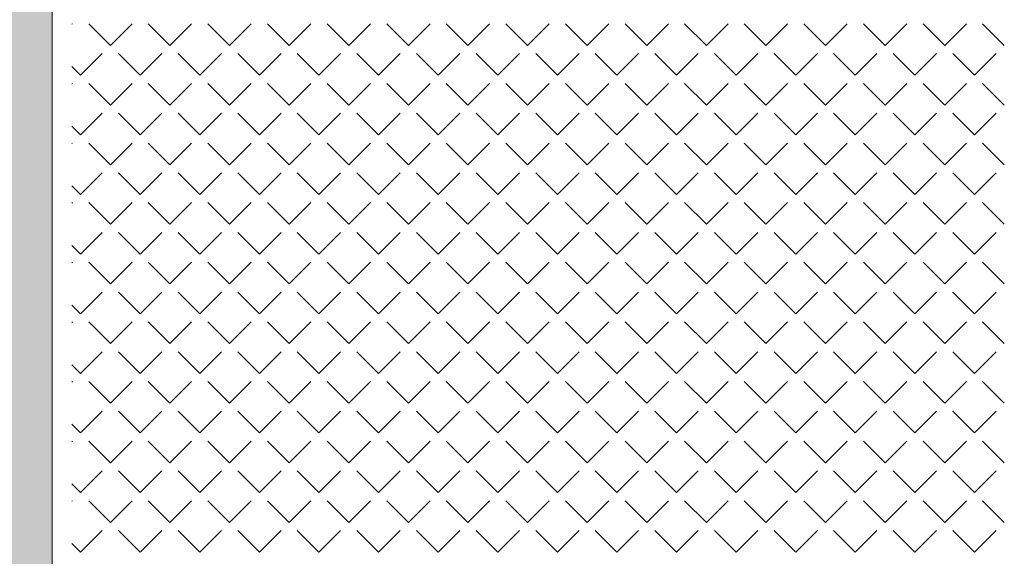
# Model space of a CAD drawing. Header units: millimetres. Extents: x -23540 to 53212, y -37964 to 41185.
# Tile 157 of 203: x 12537 to 12863, y -30922 to -30744. Entities that reach past the tile are written whole.
import ezdxf

# ---------------------------------------------------------------- set-up
doc = ezdxf.new("R2010")
doc.units = ezdxf.units.MM
doc.layers.get('0').update_dxf_attribs({"lineweight": 18})
doc.layers.add('PG_ŚCIANY_DZIAŁOWE', color=3, linetype='Continuous', lineweight=18)

msp = doc.modelspace()

# ---------------------------------------------------------------- hatches: boundary and pattern name
at = {"layer": 'PG_ŚCIANY_DZIAŁOWE', "true_color": 0x636466, "transparency": 33554610}
h = msp.add_hatch(color=251, dxfattribs=at)
h.dxf.hatch_style = 1
h.paths.add_polyline_path([(12531.12, -30145.22), (12536.12, -30145.22), (12536.12, -30150.72), (12531.12, -30150.72)])
h.paths.add_polyline_path([(12524.37, -30049.72), (12547.87, -30049.72), (12547.87, -29716.72), (12587.87, -29716.72), (12587.87, -29702.72), (12628.37, -29702.72), (12628.37, -29645.46), (12575.37, -29645.46), (12575.37, -29516.46), (12524.37, -29516.46)])
h.paths.add_polyline_path([(12547.87, -30150.72), (12536.12, -30150.72), (12536.12, -30145.22), (12531.12, -30145.22), (12531.12, -30150.72), (12524.37, -30150.72), (12524.37, -31104.46), (12719.5, -31104.46), (12719.5, -31144.22), (12739.37, -31144.22), (12739.37, -31327.46), (13024.37, -31327.46), (13024.37, -31312.46), (12754.37, -31312.46), (12754.37, -31104.46), (13142.37, -31104.46), (13142.37, -31327.46), (13181.37, -31327.46), (13181.37, -31330.46), (13311.42, -31330.46), (13350.37, -31330.46), (13387.3, -31300.46), (13192.87, -31300.46), (13192.87, -31079.46), (12547.87, -31079.46), (12547.87, -30518.72), (12729.37, -30518.72), (12729.37, -30497.22), (12547.87, -30497.22), (12547.87, -30314.72), (12562.87, -30314.72), (12562.87, -30272.22), (12547.87, -30272.22)])

# ---------------------------------------------------------------- linework, layer by layer
at = {"color": 251, "lineweight": 20, "true_color": 0x636466}
msp.add_line((12547.87, -31079.46), (12547.87, -30518.72), dxfattribs=at)
at = {"color": 251, "linetype": 'Continuous', "lineweight": 20, "true_color": 0x636466}
for p, q in [((12554.38, -30745.73), (12554.57, -30745.55)), ((12567.14, -30752.73), (12559.96, -30745.55)), ((12567.14, -30752.73), (12574.33, -30745.55)), ((12586.9, -30752.73), (12579.71, -30745.55)), ((12586.9, -30752.73), (12594.08, -30745.55)), ((12606.66, -30752.73), (12599.47, -30745.55)), ((12606.66, -30752.73), (12613.84, -30745.55)), ((12626.41, -30752.73), (12619.23, -30745.55)), ((12626.41, -30752.73), (12633.6, -30745.55)), ((12646.17, -30752.73), (12638.98, -30745.55)), ((12646.17, -30752.73), (12653.35, -30745.55)), ((12665.92, -30752.73), (12658.74, -30745.55)), ((12665.92, -30752.73), (12673.11, -30745.55)), ((12685.68, -30752.73), (12678.5, -30745.55)), ((12685.68, -30752.73), (12692.87, -30745.55)), ((12705.44, -30752.73), (12698.25, -30745.55)), ((12705.44, -30752.73), (12712.62, -30745.55)), ((12725.19, -30752.73), (12718.01, -30745.55)), ((12725.19, -30752.73), (12732.38, -30745.55)), ((12744.95, -30752.73), (12737.77, -30745.55)), ((12744.95, -30752.73), (12752.14, -30745.55)), ((12764.71, -30752.73), (12757.52, -30745.55)), ((12764.71, -30752.73), (12771.89, -30745.55)), ((12784.46, -30752.73), (12777.28, -30745.55)), ((12784.46, -30752.73), (12791.65, -30745.55)), ((12804.22, -30752.73), (12797.04, -30745.55)), ((12804.22, -30752.73), (12811.4, -30745.55)), ((12823.98, -30752.73), (12816.79, -30745.55)), ((12823.98, -30752.73), (12831.16, -30745.55)), ((12843.73, -30752.73), (12836.55, -30745.55)), ((12843.73, -30752.73), (12850.92, -30745.55)), ((12863.49, -30752.73), (12856.31, -30745.55)), ((12557.26, -30762.61), (12564.45, -30755.42)), ((12577.02, -30762.61), (12569.84, -30755.42)), ((12577.02, -30762.61), (12584.2, -30755.42)), ((12596.78, -30762.61), (12589.59, -30755.42)), ((12596.78, -30762.61), (12603.96, -30755.42)), ((12616.53, -30762.61), (12609.35, -30755.42)), ((12616.53, -30762.61), (12623.72, -30755.42)), ((12636.29, -30762.61), (12629.11, -30755.42)), ((12636.29, -30762.61), (12643.47, -30755.42)), ((12656.05, -30762.61), (12648.86, -30755.42)), ((12656.05, -30762.61), (12663.23, -30755.42)), ((12675.8, -30762.61), (12668.62, -30755.42)), ((12675.8, -30762.61), (12682.99, -30755.42)), ((12695.56, -30762.61), (12688.38, -30755.42)), ((12695.56, -30762.61), (12702.74, -30755.42)), ((12715.32, -30762.61), (12708.13, -30755.42)), ((12715.32, -30762.61), (12722.5, -30755.42)), ((12735.07, -30762.61), (12727.89, -30755.42)), ((12735.07, -30762.61), (12742.26, -30755.42)), ((12754.83, -30762.61), (12747.65, -30755.42)), ((12754.83, -30762.61), (12762.01, -30755.42)), ((12774.59, -30762.61), (12767.4, -30755.42)), ((12774.59, -30762.61), (12781.77, -30755.42)), ((12794.34, -30762.61), (12787.16, -30755.42)), ((12794.34, -30762.61), (12801.53, -30755.42)), ((12814.1, -30762.61), (12806.91, -30755.42)), ((12814.1, -30762.61), (12821.28, -30755.42)), ((12833.86, -30762.61), (12826.67, -30755.42)), ((12833.86, -30762.61), (12841.04, -30755.42)), ((12853.61, -30762.61), (12846.43, -30755.42)), ((12853.61, -30762.61), (12860.8, -30755.42)), ((12557.26, -30762.61), (12554.38, -30759.73)), ((12554.38, -30765.49), (12554.57, -30765.3)), ((12567.14, -30772.49), (12559.96, -30765.3)), ((12567.14, -30772.49), (12574.33, -30765.3)), ((12586.9, -30772.49), (12579.71, -30765.3)), ((12586.9, -30772.49), (12594.08, -30765.3)), ((12606.66, -30772.49), (12599.47, -30765.3)), ((12606.66, -30772.49), (12613.84, -30765.3)), ((12626.41, -30772.49), (12619.23, -30765.3)), ((12626.41, -30772.49), (12633.6, -30765.3)), ((12646.17, -30772.49), (12638.98, -30765.3)), ((12646.17, -30772.49), (12653.35, -30765.3)), ((12665.92, -30772.49), (12658.74, -30765.3)), ((12665.92, -30772.49), (12673.11, -30765.3)), ((12685.68, -30772.49), (12678.5, -30765.3)), ((12685.68, -30772.49), (12692.87, -30765.3)), ((12705.44, -30772.49), (12698.25, -30765.3)), ((12705.44, -30772.49), (12712.62, -30765.3)), ((12725.19, -30772.49), (12718.01, -30765.3)), ((12725.19, -30772.49), (12732.38, -30765.3)), ((12744.95, -30772.49), (12737.77, -30765.3)), ((12744.95, -30772.49), (12752.14, -30765.3)), ((12764.71, -30772.49), (12757.52, -30765.3)), ((12764.71, -30772.49), (12771.89, -30765.3)), ((12784.46, -30772.49), (12777.28, -30765.3)), ((12784.46, -30772.49), (12791.65, -30765.3)), ((12804.22, -30772.49), (12797.04, -30765.3)), ((12804.22, -30772.49), (12811.4, -30765.3)), ((12823.98, -30772.49), (12816.79, -30765.3)), ((12823.98, -30772.49), (12831.16, -30765.3)), ((12843.73, -30772.49), (12836.55, -30765.3)), ((12843.73, -30772.49), (12850.92, -30765.3)), ((12863.49, -30772.49), (12856.31, -30765.3)), ((12557.26, -30782.37), (12564.45, -30775.18)), ((12577.02, -30782.37), (12569.84, -30775.18)), ((12577.02, -30782.37), (12584.2, -30775.18)), ((12596.78, -30782.37), (12589.59, -30775.18)), ((12596.78, -30782.37), (12603.96, -30775.18)), ((12616.53, -30782.37), (12609.35, -30775.18)), ((12616.53, -30782.37), (12623.72, -30775.18)), ((12636.29, -30782.37), (12629.11, -30775.18)), ((12636.29, -30782.37), (12643.47, -30775.18)), ((12656.05, -30782.37), (12648.86, -30775.18)), ((12656.05, -30782.37), (12663.23, -30775.18)), ((12675.8, -30782.37), (12668.62, -30775.18)), ((12675.8, -30782.37), (12682.99, -30775.18)), ((12695.56, -30782.37), (12688.38, -30775.18)), ((12695.56, -30782.37), (12702.74, -30775.18)), ((12715.32, -30782.37), (12708.13, -30775.18)), ((12715.32, -30782.37), (12722.5, -30775.18)), ((12735.07, -30782.37), (12727.89, -30775.18)), ((12735.07, -30782.37), (12742.26, -30775.18)), ((12754.83, -30782.37), (12747.65, -30775.18)), ((12754.83, -30782.37), (12762.01, -30775.18)), ((12774.59, -30782.37), (12767.4, -30775.18)), ((12774.59, -30782.37), (12781.77, -30775.18)), ((12794.34, -30782.37), (12787.16, -30775.18)), ((12794.34, -30782.37), (12801.53, -30775.18)), ((12814.1, -30782.37), (12806.91, -30775.18)), ((12814.1, -30782.37), (12821.28, -30775.18)), ((12833.86, -30782.37), (12826.67, -30775.18)), ((12833.86, -30782.37), (12841.04, -30775.18)), ((12853.61, -30782.37), (12846.43, -30775.18)), ((12853.61, -30782.37), (12860.8, -30775.18)), ((12557.26, -30782.37), (12554.38, -30779.48)), ((12554.38, -30785.25), (12554.57, -30785.06)), ((12567.14, -30792.24), (12559.96, -30785.06)), ((12567.14, -30792.24), (12574.33, -30785.06)), ((12586.9, -30792.24), (12579.71, -30785.06)), ((12586.9, -30792.24), (12594.08, -30785.06)), ((12606.66, -30792.24), (12599.47, -30785.06)), ((12606.66, -30792.24), (12613.84, -30785.06)), ((12626.41, -30792.24), (12619.23, -30785.06)), ((12626.41, -30792.24), (12633.6, -30785.06)), ((12646.17, -30792.24), (12638.98, -30785.06)), ((12646.17, -30792.24), (12653.35, -30785.06)), ((12665.92, -30792.24), (12658.74, -30785.06)), ((12665.92, -30792.24), (12673.11, -30785.06)), ((12685.68, -30792.24), (12678.5, -30785.06)), ((12685.68, -30792.24), (12692.87, -30785.06)), ((12705.44, -30792.24), (12698.25, -30785.06)), ((12705.44, -30792.24), (12712.62, -30785.06)), ((12725.19, -30792.24), (12718.01, -30785.06)), ((12725.19, -30792.24), (12732.38, -30785.06)), ((12744.95, -30792.24), (12737.77, -30785.06)), ((12744.95, -30792.24), (12752.14, -30785.06)), ((12764.71, -30792.24), (12757.52, -30785.06)), ((12764.71, -30792.24), (12771.89, -30785.06)), ((12784.46, -30792.24), (12777.28, -30785.06)), ((12784.46, -30792.24), (12791.65, -30785.06)), ((12804.22, -30792.24), (12797.04, -30785.06)), ((12804.22, -30792.24), (12811.4, -30785.06)), ((12823.98, -30792.24), (12816.79, -30785.06)), ((12823.98, -30792.24), (12831.16, -30785.06)), ((12843.73, -30792.24), (12836.55, -30785.06)), ((12843.73, -30792.24), (12850.92, -30785.06)), ((12863.49, -30792.24), (12856.31, -30785.06)), ((12557.26, -30802.12), (12564.45, -30794.94)), ((12577.02, -30802.12), (12569.84, -30794.94)), ((12577.02, -30802.12), (12584.2, -30794.94)), ((12596.78, -30802.12), (12589.59, -30794.94)), ((12596.78, -30802.12), (12603.96, -30794.94)), ((12616.53, -30802.12), (12609.35, -30794.94)), ((12616.53, -30802.12), (12623.72, -30794.94)), ((12636.29, -30802.12), (12629.11, -30794.94)), ((12636.29, -30802.12), (12643.47, -30794.94)), ((12656.05, -30802.12), (12648.86, -30794.94)), ((12656.05, -30802.12), (12663.23, -30794.94)), ((12675.8, -30802.12), (12668.62, -30794.94)), ((12675.8, -30802.12), (12682.99, -30794.94)), ((12695.56, -30802.12), (12688.38, -30794.94)), ((12695.56, -30802.12), (12702.74, -30794.94)), ((12715.32, -30802.12), (12708.13, -30794.94)), ((12715.32, -30802.12), (12722.5, -30794.94)), ((12735.07, -30802.12), (12727.89, -30794.94)), ((12735.07, -30802.12), (12742.26, -30794.94)), ((12754.83, -30802.12), (12747.65, -30794.94)), ((12754.83, -30802.12), (12762.01, -30794.94)), ((12774.59, -30802.12), (12767.4, -30794.94)), ((12774.59, -30802.12), (12781.77, -30794.94)), ((12794.34, -30802.12), (12787.16, -30794.94)), ((12794.34, -30802.12), (12801.53, -30794.94)), ((12814.1, -30802.12), (12806.91, -30794.94)), ((12814.1, -30802.12), (12821.28, -30794.94)), ((12833.86, -30802.12), (12826.67, -30794.94)), ((12833.86, -30802.12), (12841.04, -30794.94)), ((12853.61, -30802.12), (12846.43, -30794.94)), ((12853.61, -30802.12), (12860.8, -30794.94)), ((12557.26, -30802.12), (12554.38, -30799.24)), ((12554.38, -30805), (12554.57, -30804.82)), ((12567.14, -30812), (12559.96, -30804.82)), ((12567.14, -30812), (12574.33, -30804.82)), ((12586.9, -30812), (12579.71, -30804.82)), ((12586.9, -30812), (12594.08, -30804.82)), ((12606.66, -30812), (12599.47, -30804.82)), ((12606.66, -30812), (12613.84, -30804.82)), ((12626.41, -30812), (12619.23, -30804.82)), ((12626.41, -30812), (12633.6, -30804.82)), ((12646.17, -30812), (12638.98, -30804.82)), ((12646.17, -30812), (12653.35, -30804.82)), ((12665.92, -30812), (12658.74, -30804.82)), ((12665.92, -30812), (12673.11, -30804.82)), ((12685.68, -30812), (12678.5, -30804.82)), ((12685.68, -30812), (12692.87, -30804.82)), ((12705.44, -30812), (12698.25, -30804.82)), ((12705.44, -30812), (12712.62, -30804.82)), ((12725.19, -30812), (12718.01, -30804.82)), ((12725.19, -30812), (12732.38, -30804.82)), ((12744.95, -30812), (12737.77, -30804.82)), ((12744.95, -30812), (12752.14, -30804.82)), ((12764.71, -30812), (12757.52, -30804.82)), ((12764.71, -30812), (12771.89, -30804.82)), ((12784.46, -30812), (12777.28, -30804.82)), ((12784.46, -30812), (12791.65, -30804.82)), ((12804.22, -30812), (12797.04, -30804.82)), ((12804.22, -30812), (12811.4, -30804.82)), ((12823.98, -30812), (12816.79, -30804.82)), ((12823.98, -30812), (12831.16, -30804.82)), ((12843.73, -30812), (12836.55, -30804.82)), ((12843.73, -30812), (12850.92, -30804.82)), ((12863.49, -30812), (12856.31, -30804.82)), ((12557.26, -30821.88), (12564.45, -30814.69)), ((12577.02, -30821.88), (12569.84, -30814.69)), ((12577.02, -30821.88), (12584.2, -30814.69)), ((12596.78, -30821.88), (12589.59, -30814.69)), ((12596.78, -30821.88), (12603.96, -30814.69)), ((12616.53, -30821.88), (12609.35, -30814.69)), ((12616.53, -30821.88), (12623.72, -30814.69)), ((12636.29, -30821.88), (12629.11, -30814.69)), ((12636.29, -30821.88), (12643.47, -30814.69)), ((12656.05, -30821.88), (12648.86, -30814.69)), ((12656.05, -30821.88), (12663.23, -30814.69)), ((12675.8, -30821.88), (12668.62, -30814.69)), ((12675.8, -30821.88), (12682.99, -30814.69)), ((12695.56, -30821.88), (12688.38, -30814.69)), ((12695.56, -30821.88), (12702.74, -30814.69)), ((12715.32, -30821.88), (12708.13, -30814.69)), ((12715.32, -30821.88), (12722.5, -30814.69)), ((12735.07, -30821.88), (12727.89, -30814.69)), ((12735.07, -30821.88), (12742.26, -30814.69)), ((12754.83, -30821.88), (12747.65, -30814.69)), ((12754.83, -30821.88), (12762.01, -30814.69)), ((12774.59, -30821.88), (12767.4, -30814.69)), ((12774.59, -30821.88), (12781.77, -30814.69)), ((12794.34, -30821.88), (12787.16, -30814.69)), ((12794.34, -30821.88), (12801.53, -30814.69)), ((12814.1, -30821.88), (12806.91, -30814.69)), ((12814.1, -30821.88), (12821.28, -30814.69)), ((12833.86, -30821.88), (12826.67, -30814.69)), ((12833.86, -30821.88), (12841.04, -30814.69)), ((12853.61, -30821.88), (12846.43, -30814.69)), ((12853.61, -30821.88), (12860.8, -30814.69)), ((12557.26, -30821.88), (12554.38, -30819)), ((12554.38, -30824.76), (12554.57, -30824.57)), ((12567.14, -30831.76), (12559.96, -30824.57)), ((12567.14, -30831.76), (12574.33, -30824.57)), ((12586.9, -30831.76), (12579.71, -30824.57)), ((12586.9, -30831.76), (12594.08, -30824.57)), ((12606.66, -30831.76), (12599.47, -30824.57)), ((12606.66, -30831.76), (12613.84, -30824.57)), ((12626.41, -30831.76), (12619.23, -30824.57)), ((12626.41, -30831.76), (12633.6, -30824.57)), ((12646.17, -30831.76), (12638.98, -30824.57)), ((12646.17, -30831.76), (12653.35, -30824.57)), ((12665.92, -30831.76), (12658.74, -30824.57)), ((12665.92, -30831.76), (12673.11, -30824.57)), ((12685.68, -30831.76), (12678.5, -30824.57)), ((12685.68, -30831.76), (12692.87, -30824.57)), ((12705.44, -30831.76), (12698.25, -30824.57)), ((12705.44, -30831.76), (12712.62, -30824.57)), ((12725.19, -30831.76), (12718.01, -30824.57)), ((12725.19, -30831.76), (12732.38, -30824.57)), ((12744.95, -30831.76), (12737.77, -30824.57)), ((12744.95, -30831.76), (12752.14, -30824.57)), ((12764.71, -30831.76), (12757.52, -30824.57)), ((12764.71, -30831.76), (12771.89, -30824.57)), ((12784.46, -30831.76), (12777.28, -30824.57)), ((12784.46, -30831.76), (12791.65, -30824.57)), ((12804.22, -30831.76), (12797.04, -30824.57)), ((12804.22, -30831.76), (12811.4, -30824.57)), ((12823.98, -30831.76), (12816.79, -30824.57)), ((12823.98, -30831.76), (12831.16, -30824.57)), ((12843.73, -30831.76), (12836.55, -30824.57)), ((12843.73, -30831.76), (12850.92, -30824.57)), ((12863.49, -30831.76), (12856.31, -30824.57)), ((12557.26, -30841.63), (12564.45, -30834.45)), ((12577.02, -30841.63), (12569.84, -30834.45)), ((12577.02, -30841.63), (12584.2, -30834.45)), ((12596.78, -30841.63), (12589.59, -30834.45)), ((12596.78, -30841.63), (12603.96, -30834.45)), ((12616.53, -30841.63), (12609.35, -30834.45)), ((12616.53, -30841.63), (12623.72, -30834.45)), ((12636.29, -30841.63), (12629.11, -30834.45)), ((12636.29, -30841.63), (12643.47, -30834.45)), ((12656.05, -30841.63), (12648.86, -30834.45)), ((12656.05, -30841.63), (12663.23, -30834.45)), ((12675.8, -30841.63), (12668.62, -30834.45)), ((12675.8, -30841.63), (12682.99, -30834.45)), ((12695.56, -30841.63), (12688.38, -30834.45)), ((12695.56, -30841.63), (12702.74, -30834.45)), ((12715.32, -30841.63), (12708.13, -30834.45)), ((12715.32, -30841.63), (12722.5, -30834.45)), ((12735.07, -30841.63), (12727.89, -30834.45)), ((12735.07, -30841.63), (12742.26, -30834.45)), ((12754.83, -30841.63), (12747.65, -30834.45)), ((12754.83, -30841.63), (12762.01, -30834.45)), ((12774.59, -30841.63), (12767.4, -30834.45)), ((12774.59, -30841.63), (12781.77, -30834.45)), ((12794.34, -30841.63), (12787.16, -30834.45)), ((12794.34, -30841.63), (12801.53, -30834.45)), ((12814.1, -30841.63), (12806.91, -30834.45)), ((12814.1, -30841.63), (12821.28, -30834.45)), ((12833.86, -30841.63), (12826.67, -30834.45)), ((12833.86, -30841.63), (12841.04, -30834.45)), ((12853.61, -30841.63), (12846.43, -30834.45)), ((12853.61, -30841.63), (12860.8, -30834.45)), ((12557.26, -30841.63), (12554.38, -30838.75)), ((12554.38, -30844.52), (12554.57, -30844.33)), ((12567.14, -30851.51), (12559.96, -30844.33)), ((12567.14, -30851.51), (12574.33, -30844.33)), ((12586.9, -30851.51), (12579.71, -30844.33)), ((12586.9, -30851.51), (12594.08, -30844.33)), ((12606.66, -30851.51), (12599.47, -30844.33)), ((12606.66, -30851.51), (12613.84, -30844.33)), ((12626.41, -30851.51), (12619.23, -30844.33)), ((12626.41, -30851.51), (12633.6, -30844.33)), ((12646.17, -30851.51), (12638.98, -30844.33)), ((12646.17, -30851.51), (12653.35, -30844.33)), ((12665.92, -30851.51), (12658.74, -30844.33)), ((12665.92, -30851.51), (12673.11, -30844.33)), ((12685.68, -30851.51), (12678.5, -30844.33)), ((12685.68, -30851.51), (12692.87, -30844.33)), ((12705.44, -30851.51), (12698.25, -30844.33)), ((12705.44, -30851.51), (12712.62, -30844.33)), ((12725.19, -30851.51), (12718.01, -30844.33)), ((12725.19, -30851.51), (12732.38, -30844.33)), ((12744.95, -30851.51), (12737.77, -30844.33)), ((12744.95, -30851.51), (12752.14, -30844.33)), ((12764.71, -30851.51), (12757.52, -30844.33)), ((12764.71, -30851.51), (12771.89, -30844.33)), ((12784.46, -30851.51), (12777.28, -30844.33)), ((12784.46, -30851.51), (12791.65, -30844.33)), ((12804.22, -30851.51), (12797.04, -30844.33)), ((12804.22, -30851.51), (12811.4, -30844.33)), ((12823.98, -30851.51), (12816.79, -30844.33)), ((12823.98, -30851.51), (12831.16, -30844.33)), ((12843.73, -30851.51), (12836.55, -30844.33)), ((12843.73, -30851.51), (12850.92, -30844.33)), ((12863.49, -30851.51), (12856.31, -30844.33)), ((12557.26, -30861.39), (12564.45, -30854.21)), ((12577.02, -30861.39), (12569.84, -30854.21)), ((12577.02, -30861.39), (12584.2, -30854.21)), ((12596.78, -30861.39), (12589.59, -30854.21)), ((12596.78, -30861.39), (12603.96, -30854.21)), ((12616.53, -30861.39), (12609.35, -30854.21)), ((12616.53, -30861.39), (12623.72, -30854.21)), ((12636.29, -30861.39), (12629.11, -30854.21)), ((12636.29, -30861.39), (12643.47, -30854.21)), ((12656.05, -30861.39), (12648.86, -30854.21)), ((12656.05, -30861.39), (12663.23, -30854.21)), ((12675.8, -30861.39), (12668.62, -30854.21)), ((12675.8, -30861.39), (12682.99, -30854.21)), ((12695.56, -30861.39), (12688.38, -30854.21)), ((12695.56, -30861.39), (12702.74, -30854.21)), ((12715.32, -30861.39), (12708.13, -30854.21)), ((12715.32, -30861.39), (12722.5, -30854.21)), ((12735.07, -30861.39), (12727.89, -30854.21)), ((12735.07, -30861.39), (12742.26, -30854.21)), ((12754.83, -30861.39), (12747.65, -30854.21)), ((12754.83, -30861.39), (12762.01, -30854.21)), ((12774.59, -30861.39), (12767.4, -30854.21)), ((12774.59, -30861.39), (12781.77, -30854.21)), ((12794.34, -30861.39), (12787.16, -30854.21)), ((12794.34, -30861.39), (12801.53, -30854.21)), ((12814.1, -30861.39), (12806.91, -30854.21)), ((12814.1, -30861.39), (12821.28, -30854.21)), ((12833.86, -30861.39), (12826.67, -30854.21)), ((12833.86, -30861.39), (12841.04, -30854.21)), ((12853.61, -30861.39), (12846.43, -30854.21)), ((12853.61, -30861.39), (12860.8, -30854.21)), ((12557.26, -30861.39), (12554.38, -30858.51)), ((12554.38, -30864.27), (12554.57, -30864.09)), ((12567.14, -30871.27), (12559.96, -30864.09)), ((12567.14, -30871.27), (12574.33, -30864.09)), ((12586.9, -30871.27), (12579.71, -30864.09)), ((12586.9, -30871.27), (12594.08, -30864.09)), ((12606.66, -30871.27), (12599.47, -30864.09)), ((12606.66, -30871.27), (12613.84, -30864.09)), ((12626.41, -30871.27), (12619.23, -30864.09)), ((12626.41, -30871.27), (12633.6, -30864.09)), ((12646.17, -30871.27), (12638.98, -30864.09)), ((12646.17, -30871.27), (12653.35, -30864.09)), ((12665.92, -30871.27), (12658.74, -30864.09)), ((12665.92, -30871.27), (12673.11, -30864.09)), ((12685.68, -30871.27), (12678.5, -30864.09)), ((12685.68, -30871.27), (12692.87, -30864.09)), ((12705.44, -30871.27), (12698.25, -30864.09)), ((12705.44, -30871.27), (12712.62, -30864.09)), ((12725.19, -30871.27), (12718.01, -30864.09)), ((12725.19, -30871.27), (12732.38, -30864.09)), ((12744.95, -30871.27), (12737.77, -30864.09)), ((12744.95, -30871.27), (12752.14, -30864.09)), ((12764.71, -30871.27), (12757.52, -30864.09)), ((12764.71, -30871.27), (12771.89, -30864.09)), ((12784.46, -30871.27), (12777.28, -30864.09)), ((12784.46, -30871.27), (12791.65, -30864.09)), ((12804.22, -30871.27), (12797.04, -30864.09)), ((12804.22, -30871.27), (12811.4, -30864.09)), ((12823.98, -30871.27), (12816.79, -30864.09)), ((12823.98, -30871.27), (12831.16, -30864.09)), ((12843.73, -30871.27), (12836.55, -30864.09)), ((12843.73, -30871.27), (12850.92, -30864.09)), ((12863.49, -30871.27), (12856.31, -30864.09)), ((12557.26, -30881.15), (12564.45, -30873.96)), ((12577.02, -30881.15), (12569.84, -30873.96)), ((12577.02, -30881.15), (12584.2, -30873.96)), ((12596.78, -30881.15), (12589.59, -30873.96)), ((12596.78, -30881.15), (12603.96, -30873.96)), ((12616.53, -30881.15), (12609.35, -30873.96)), ((12616.53, -30881.15), (12623.72, -30873.96)), ((12636.29, -30881.15), (12629.11, -30873.96)), ((12636.29, -30881.15), (12643.47, -30873.96)), ((12656.05, -30881.15), (12648.86, -30873.96)), ((12656.05, -30881.15), (12663.23, -30873.96)), ((12675.8, -30881.15), (12668.62, -30873.96)), ((12675.8, -30881.15), (12682.99, -30873.96)), ((12695.56, -30881.15), (12688.38, -30873.96)), ((12695.56, -30881.15), (12702.74, -30873.96)), ((12715.32, -30881.15), (12708.13, -30873.96)), ((12715.32, -30881.15), (12722.5, -30873.96)), ((12735.07, -30881.15), (12727.89, -30873.96)), ((12735.07, -30881.15), (12742.26, -30873.96)), ((12754.83, -30881.15), (12747.65, -30873.96)), ((12754.83, -30881.15), (12762.01, -30873.96)), ((12774.59, -30881.15), (12767.4, -30873.96)), ((12774.59, -30881.15), (12781.77, -30873.96)), ((12794.34, -30881.15), (12787.16, -30873.96)), ((12794.34, -30881.15), (12801.53, -30873.96)), ((12814.1, -30881.15), (12806.91, -30873.96)), ((12814.1, -30881.15), (12821.28, -30873.96)), ((12833.86, -30881.15), (12826.67, -30873.96)), ((12833.86, -30881.15), (12841.04, -30873.96)), ((12853.61, -30881.15), (12846.43, -30873.96)), ((12853.61, -30881.15), (12860.8, -30873.96)), ((12557.26, -30881.15), (12554.38, -30878.27)), ((12554.38, -30884.03), (12554.57, -30883.84)), ((12567.14, -30891.03), (12559.96, -30883.84)), ((12567.14, -30891.03), (12574.33, -30883.84)), ((12586.9, -30891.03), (12579.71, -30883.84)), ((12586.9, -30891.03), (12594.08, -30883.84)), ((12606.66, -30891.03), (12599.47, -30883.84)), ((12606.66, -30891.03), (12613.84, -30883.84)), ((12626.41, -30891.03), (12619.23, -30883.84)), ((12626.41, -30891.03), (12633.6, -30883.84)), ((12646.17, -30891.03), (12638.98, -30883.84)), ((12646.17, -30891.03), (12653.35, -30883.84)), ((12665.92, -30891.03), (12658.74, -30883.84)), ((12665.92, -30891.03), (12673.11, -30883.84)), ((12685.68, -30891.03), (12678.5, -30883.84)), ((12685.68, -30891.03), (12692.87, -30883.84)), ((12705.44, -30891.03), (12698.25, -30883.84)), ((12705.44, -30891.03), (12712.62, -30883.84)), ((12725.19, -30891.03), (12718.01, -30883.84)), ((12725.19, -30891.03), (12732.38, -30883.84)), ((12744.95, -30891.03), (12737.77, -30883.84)), ((12744.95, -30891.03), (12752.14, -30883.84)), ((12764.71, -30891.03), (12757.52, -30883.84)), ((12764.71, -30891.03), (12771.89, -30883.84)), ((12784.46, -30891.03), (12777.28, -30883.84)), ((12784.46, -30891.03), (12791.65, -30883.84)), ((12804.22, -30891.03), (12797.04, -30883.84)), ((12804.22, -30891.03), (12811.4, -30883.84)), ((12823.98, -30891.03), (12816.79, -30883.84)), ((12823.98, -30891.03), (12831.16, -30883.84)), ((12843.73, -30891.03), (12836.55, -30883.84)), ((12843.73, -30891.03), (12850.92, -30883.84)), ((12863.49, -30891.03), (12856.31, -30883.84)), ((12557.26, -30900.9), (12564.45, -30893.72)), ((12577.02, -30900.9), (12569.84, -30893.72)), ((12577.02, -30900.9), (12584.2, -30893.72)), ((12596.78, -30900.9), (12589.59, -30893.72)), ((12596.78, -30900.9), (12603.96, -30893.72)), ((12616.53, -30900.9), (12609.35, -30893.72)), ((12616.53, -30900.9), (12623.72, -30893.72)), ((12636.29, -30900.9), (12629.11, -30893.72)), ((12636.29, -30900.9), (12643.47, -30893.72)), ((12656.05, -30900.9), (12648.86, -30893.72)), ((12656.05, -30900.9), (12663.23, -30893.72)), ((12675.8, -30900.9), (12668.62, -30893.72)), ((12675.8, -30900.9), (12682.99, -30893.72)), ((12695.56, -30900.9), (12688.38, -30893.72)), ((12695.56, -30900.9), (12702.74, -30893.72)), ((12715.32, -30900.9), (12708.13, -30893.72)), ((12715.32, -30900.9), (12722.5, -30893.72)), ((12735.07, -30900.9), (12727.89, -30893.72)), ((12735.07, -30900.9), (12742.26, -30893.72)), ((12754.83, -30900.9), (12747.65, -30893.72)), ((12754.83, -30900.9), (12762.01, -30893.72)), ((12774.59, -30900.9), (12767.4, -30893.72)), ((12774.59, -30900.9), (12781.77, -30893.72)), ((12794.34, -30900.9), (12787.16, -30893.72)), ((12794.34, -30900.9), (12801.53, -30893.72)), ((12814.1, -30900.9), (12806.91, -30893.72)), ((12814.1, -30900.9), (12821.28, -30893.72)), ((12833.86, -30900.9), (12826.67, -30893.72)), ((12833.86, -30900.9), (12841.04, -30893.72)), ((12853.61, -30900.9), (12846.43, -30893.72)), ((12853.61, -30900.9), (12860.8, -30893.72)), ((12557.26, -30900.9), (12554.38, -30898.02)), ((12554.38, -30903.79), (12554.57, -30903.6)), ((12567.14, -30910.78), (12559.96, -30903.6)), ((12567.14, -30910.78), (12574.33, -30903.6)), ((12586.9, -30910.78), (12579.71, -30903.6)), ((12586.9, -30910.78), (12594.08, -30903.6)), ((12606.66, -30910.78), (12599.47, -30903.6)), ((12606.66, -30910.78), (12613.84, -30903.6)), ((12626.41, -30910.78), (12619.23, -30903.6)), ((12626.41, -30910.78), (12633.6, -30903.6)), ((12646.17, -30910.78), (12638.98, -30903.6)), ((12646.17, -30910.78), (12653.35, -30903.6)), ((12665.92, -30910.78), (12658.74, -30903.6)), ((12665.92, -30910.78), (12673.11, -30903.6)), ((12685.68, -30910.78), (12678.5, -30903.6)), ((12685.68, -30910.78), (12692.87, -30903.6)), ((12705.44, -30910.78), (12698.25, -30903.6)), ((12705.44, -30910.78), (12712.62, -30903.6)), ((12725.19, -30910.78), (12718.01, -30903.6)), ((12725.19, -30910.78), (12732.38, -30903.6)), ((12744.95, -30910.78), (12737.77, -30903.6)), ((12744.95, -30910.78), (12752.14, -30903.6)), ((12764.71, -30910.78), (12757.52, -30903.6)), ((12764.71, -30910.78), (12771.89, -30903.6)), ((12784.46, -30910.78), (12777.28, -30903.6)), ((12784.46, -30910.78), (12791.65, -30903.6)), ((12804.22, -30910.78), (12797.04, -30903.6)), ((12804.22, -30910.78), (12811.4, -30903.6)), ((12823.98, -30910.78), (12816.79, -30903.6)), ((12823.98, -30910.78), (12831.16, -30903.6)), ((12843.73, -30910.78), (12836.55, -30903.6)), ((12843.73, -30910.78), (12850.92, -30903.6)), ((12863.49, -30910.78), (12856.31, -30903.6)), ((12557.26, -30920.66), (12564.45, -30913.48)), ((12577.02, -30920.66), (12569.84, -30913.48)), ((12577.02, -30920.66), (12584.2, -30913.48)), ((12596.78, -30920.66), (12589.59, -30913.48)), ((12596.78, -30920.66), (12603.96, -30913.48)), ((12616.53, -30920.66), (12609.35, -30913.48)), ((12616.53, -30920.66), (12623.72, -30913.48)), ((12636.29, -30920.66), (12629.11, -30913.48)), ((12636.29, -30920.66), (12643.47, -30913.48)), ((12656.05, -30920.66), (12648.86, -30913.48)), ((12656.05, -30920.66), (12663.23, -30913.48)), ((12675.8, -30920.66), (12668.62, -30913.48)), ((12675.8, -30920.66), (12682.99, -30913.48)), ((12695.56, -30920.66), (12688.38, -30913.48)), ((12695.56, -30920.66), (12702.74, -30913.48)), ((12715.32, -30920.66), (12708.13, -30913.48)), ((12715.32, -30920.66), (12722.5, -30913.48)), ((12735.07, -30920.66), (12727.89, -30913.48)), ((12735.07, -30920.66), (12742.26, -30913.48)), ((12754.83, -30920.66), (12747.65, -30913.48)), ((12754.83, -30920.66), (12762.01, -30913.48)), ((12774.59, -30920.66), (12767.4, -30913.48)), ((12774.59, -30920.66), (12781.77, -30913.48)), ((12794.34, -30920.66), (12787.16, -30913.48)), ((12794.34, -30920.66), (12801.53, -30913.48)), ((12814.1, -30920.66), (12806.91, -30913.48)), ((12814.1, -30920.66), (12821.28, -30913.48)), ((12833.86, -30920.66), (12826.67, -30913.48)), ((12833.86, -30920.66), (12841.04, -30913.48)), ((12853.61, -30920.66), (12846.43, -30913.48)), ((12853.61, -30920.66), (12860.8, -30913.48)), ((12557.26, -30920.66), (12554.38, -30917.78))]:
    msp.add_line(p, q, dxfattribs=at)

doc.saveas('drawing.dxf')
